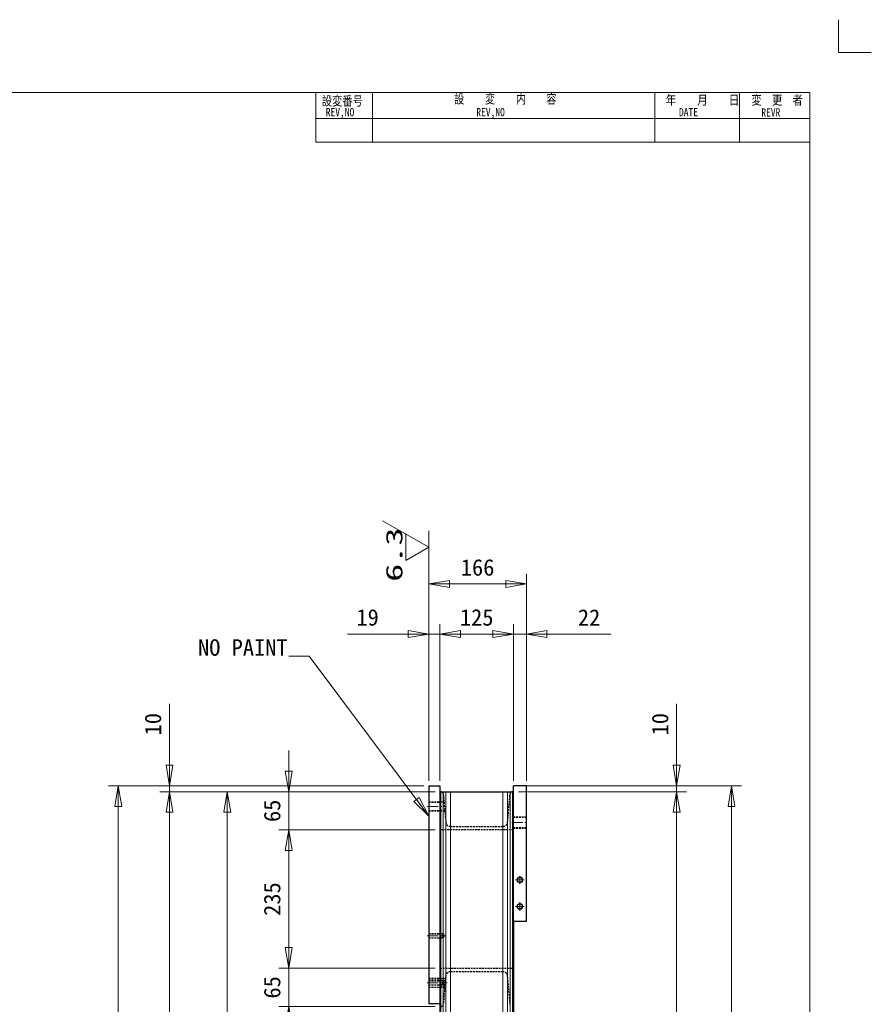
# Model space of a CAD drawing. Header units: millimetres. Extents: x -62 to 6744, y -106 to 4796.
# Tile 22 of 22: x 5296 to 6744, y 3122 to 4796. Entities that reach past the tile are written whole.
import ezdxf

# ---------------------------------------------------------------- set-up
doc = ezdxf.new("R2010")
doc.units = ezdxf.units.MM
doc.linetypes.add('CENTER2', pattern=[28.575, 19.05, -3.175, 3.175, -3.175])
doc.linetypes.add('HIDDEN2', pattern=[4.7625, 3.175, -1.5875])
doc.layers.get('0').update_dxf_attribs({"color": 157, "lineweight": 0})
doc.styles.add('Default', font='txt')
doc.styles.add('TSTYLE20', font='txt')
doc.dimstyles.new('Default', dxfattribs={"dimtxt": 3.5, "dimasz": 4.375, "dimexe": 2.1, "dimexo": 1.05, "dimgap": 1.75, "dimtad": 1, "dimdsep": 46, "dimtxsty": 'Default', "dimblk": 'CLOSED', "dimcen": 0.09, "dimclrt": 13, "dimadec": 0, "dimazin": 0, "dimtfac": 0.4, "dimtdec": 3, "dimtmove": 0, "dimatfit": 3, "dimldrblk": 'CLOSED', "dimfxl": 10.01, "dimtolj": 1, "dimarcsym": 0})

# ---------------------------------------------------------------- blocks, each defined once
blk = doc.blocks.new('_Closed')
at = {"color": 0, "linetype": 'ByBlock', "lineweight": -2}
for p, q in [((-1, 0.166667), (0, 0)), ((-1, 0.166667), (-1, -0.166667)), ((0, 0), (-1, -0.166667)), ((0, 0), (-1, 0))]:
    blk.add_line(p, q, dxfattribs=at)
blk = doc.blocks.new('*D55')
at = {"color": 0, "linetype": 'Continuous', "lineweight": -2}
for p, q in [((6002.4, 3483.8), (5632.4, 3483.8)), ((5649.2, 2683.8), (5649.2, 3448.8)), ((6002.4, 2648.8), (5632.4, 2648.8))]:
    blk.add_line(p, q, dxfattribs=at)
at = {"layer": 'Defpoints', "color": 0}
for p in [(5649.2, 3483.8), (6010.8, 3483.8), (6010.8, 2648.8)]:
    blk.add_point(p, dxfattribs=at)
at = {"color": 0, "lineweight": -2, "xscale": 35, "yscale": 35, "zscale": 35}
for p, rotation in [((5649.2, 3483.8), 89.99999689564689), ((5649.2, 2648.8), 269.9999968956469)]:
    blk.add_blockref('_Closed', p, dxfattribs=dict(at, rotation=rotation))
at = {"color": 13, "lineweight": 0, "insert": (5621.2, 3066.3), "char_height": 28, "attachment_point": 5, "rotation": 90, "style": 'Default'}
blk.add_mtext('\\A1;835', dxfattribs=at)
blk = doc.blocks.new('*D56')
at = {"color": 0, "linetype": 'Continuous', "lineweight": -2}
for p, q in [((5551, 3493.8), (5551, 3633.1)), ((5551, 3528.8), (5551, 3563.8)), ((5983.4, 3493.8), (5534.2, 3493.8)), ((6002.4, 3483.8), (5534.2, 3483.8)), ((5551, 3493.8), (5551, 3483.8)), ((5551, 3448.8), (5551, 3413.8))]:
    blk.add_line(p, q, dxfattribs=at)
at = {"layer": 'Defpoints', "color": 0}
for p in [(5551, 3483.8), (5991.8, 3493.8), (6010.8, 3483.8)]:
    blk.add_point(p, dxfattribs=at)
at = {"color": 0, "lineweight": -2, "xscale": 35, "yscale": 35, "zscale": 35}
for p, rotation in [((5551, 3493.8), 270), ((5551, 3483.8), 90)]:
    blk.add_blockref('_Closed', p, dxfattribs=dict(at, rotation=rotation))
at = {"color": 13, "lineweight": 0, "insert": (5523, 3598.5), "char_height": 28, "attachment_point": 5, "rotation": 90, "style": 'Default'}
blk.add_mtext('\\A1;10', dxfattribs=at)
blk = doc.blocks.new('*D57')
at = {"color": 0, "linetype": 'Continuous', "lineweight": -2}
for p, q in [((6002.4, 3483.8), (5534.2, 3483.8)), ((5551, 3448.8), (5551, 1588.8)), ((6002.4, 1553.8), (5534.2, 1553.8))]:
    blk.add_line(p, q, dxfattribs=at)
at = {"layer": 'Defpoints', "color": 0}
for p in [(6010.8, 3483.8), (5551, 1553.8), (6010.8, 1553.8)]:
    blk.add_point(p, dxfattribs=at)
at = {"color": 0, "lineweight": -2, "xscale": 35, "yscale": 35, "zscale": 35}
for p, rotation in [((5551, 3483.8), 89.99999865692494), ((5551, 1553.8), 269.999998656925)]:
    blk.add_blockref('_Closed', p, dxfattribs=dict(at, rotation=rotation))
at = {"color": 13, "lineweight": 0, "insert": (5523, 2518.8), "char_height": 28, "attachment_point": 5, "rotation": 90, "style": 'Default'}
blk.add_mtext('\\A1;1930', dxfattribs=at)
blk = doc.blocks.new('*D64')
at = {"color": 0, "linetype": 'Continuous', "lineweight": -2}
for p, q in [((5983.4, 3493.8), (5447.1, 3493.8)), ((5463.9, 3458.8), (5463.9, 1578.8)), ((5983.4, 1543.8), (5447.1, 1543.8))]:
    blk.add_line(p, q, dxfattribs=at)
at = {"layer": 'Defpoints', "color": 0}
for p in [(5991.8, 3493.8), (5463.9, 1543.8), (5991.8, 1543.8)]:
    blk.add_point(p, dxfattribs=at)
at = {"color": 0, "lineweight": -2, "xscale": 35, "yscale": 35, "zscale": 35}
for p, rotation in [((5463.9, 3493.8), 89.99999867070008), ((5463.9, 1543.8), 269.9999986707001)]:
    blk.add_blockref('_Closed', p, dxfattribs=dict(at, rotation=rotation))
at = {"color": 13, "lineweight": 0, "insert": (5435.9, 2518.8), "char_height": 28, "attachment_point": 5, "rotation": 90, "style": 'Default'}
blk.add_mtext('\\A1;1950', dxfattribs=at)
blk = doc.blocks.new('*D65')
at = {"color": 0, "linetype": 'Continuous', "lineweight": -2}
for p, q in [((5753.6, 3518.8), (5753.6, 3553.8)), ((6002.4, 3483.8), (5736.8, 3483.8)), ((5753.6, 3418.8), (5753.6, 3483.8)), ((6002.4, 3418.8), (5736.8, 3418.8)), ((5753.6, 3383.8), (5753.6, 3348.8))]:
    blk.add_line(p, q, dxfattribs=at)
at = {"layer": 'Defpoints', "color": 0}
for p in [(5753.6, 3483.8), (6010.8, 3483.8), (6010.8, 3418.8)]:
    blk.add_point(p, dxfattribs=at)
at = {"color": 0, "lineweight": -2, "xscale": 35, "yscale": 35, "zscale": 35}
for p, rotation in [((5753.6, 3483.8), 270.0000025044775), ((5753.6, 3418.8), 90.00000250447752)]:
    blk.add_blockref('_Closed', p, dxfattribs=dict(at, rotation=rotation))
at = {"color": 13, "lineweight": 0, "insert": (5725.6, 3451.3), "char_height": 28, "attachment_point": 5, "rotation": 90, "style": 'Default'}
blk.add_mtext('\\A1;65', dxfattribs=at)
blk = doc.blocks.new('*D66')
at = {"color": 0, "linetype": 'Continuous', "lineweight": -2}
for p, q in [((6002.4, 3418.8), (5736.8, 3418.8)), ((5753.6, 3383.8), (5753.6, 3218.8)), ((6002.4, 3183.8), (5736.8, 3183.8))]:
    blk.add_line(p, q, dxfattribs=at)
at = {"layer": 'Defpoints', "color": 0}
for p in [(6010.8, 3418.8), (5753.6, 3183.8), (6010.8, 3183.8)]:
    blk.add_point(p, dxfattribs=at)
at = {"color": 0, "lineweight": -2, "xscale": 35, "yscale": 35, "zscale": 35}
for p, rotation in [((5753.6, 3418.8), 90), ((5753.6, 3183.8), 270)]:
    blk.add_blockref('_Closed', p, dxfattribs=dict(at, rotation=rotation))
at = {"color": 13, "lineweight": 0, "insert": (5725.6, 3301.3), "char_height": 28, "attachment_point": 5, "rotation": 90, "style": 'Default'}
blk.add_mtext('\\A1;235', dxfattribs=at)
blk = doc.blocks.new('*D67')
at = {"color": 0, "linetype": 'Continuous', "lineweight": -2}
for p, q in [((5753.6, 3218.8), (5753.6, 3253.8)), ((6002.4, 3183.8), (5736.8, 3183.8)), ((5753.6, 3183.8), (5753.6, 3118.8)), ((6002.4, 3118.8), (5736.8, 3118.8)), ((5753.6, 3083.8), (5753.6, 3048.8))]:
    blk.add_line(p, q, dxfattribs=at)
at = {"layer": 'Defpoints', "color": 0}
for p in [(6010.8, 3183.8), (5753.6, 3118.8), (6010.8, 3118.8)]:
    blk.add_point(p, dxfattribs=at)
at = {"color": 0, "lineweight": -2, "xscale": 35, "yscale": 35, "zscale": 35}
for p, rotation in [((5753.6, 3183.8), 269.9999974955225), ((5753.6, 3118.8), 89.99999749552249)]:
    blk.add_blockref('_Closed', p, dxfattribs=dict(at, rotation=rotation))
at = {"color": 13, "lineweight": 0, "insert": (5725.6, 3151.3), "char_height": 28, "attachment_point": 5, "rotation": 90, "style": 'Default'}
blk.add_mtext('\\A1;65', dxfattribs=at)
blk = doc.blocks.new('*D70')
at = {"color": 0, "linetype": 'Continuous', "lineweight": -2}
for p, q in [((6166.2, 3493.8), (6523.4, 3493.8)), ((6506.6, 1523.8), (6506.6, 3458.8)), ((6166.2, 1488.8), (6523.4, 1488.8))]:
    blk.add_line(p, q, dxfattribs=at)
at = {"layer": 'Defpoints', "color": 0}
for p in [(6157.8, 3493.8), (6506.6, 3493.8), (6157.8, 1488.8)]:
    blk.add_point(p, dxfattribs=at)
at = {"color": 0, "lineweight": -2, "xscale": 35, "yscale": 35, "zscale": 35}
for p, rotation in [((6506.6, 3493.8), 89.99999978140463), ((6506.6, 1488.8), 269.9999997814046)]:
    blk.add_blockref('_Closed', p, dxfattribs=dict(at, rotation=rotation))
at = {"color": 13, "lineweight": 0, "insert": (6478.6, 2491.3), "char_height": 28, "attachment_point": 5, "rotation": 90, "style": 'Default'}
blk.add_mtext('\\A1;2005', dxfattribs=at)
blk = doc.blocks.new('*D71')
at = {"color": 0, "linetype": 'Continuous', "lineweight": -2}
for p, q in [((5991.8, 3502.2), (5991.8, 3768.6)), ((6010.8, 3502.2), (6010.8, 3768.6)), ((5991.8, 3751.8), (5853.8, 3751.8)), ((5956.8, 3751.8), (5921.8, 3751.8)), ((6010.8, 3751.8), (5991.8, 3751.8)), ((6045.8, 3751.8), (6080.8, 3751.8))]:
    blk.add_line(p, q, dxfattribs=at)
at = {"layer": 'Defpoints', "color": 0}
for p in [(5991.8, 3751.8), (5991.8, 3493.8), (6010.8, 3493.8)]:
    blk.add_point(p, dxfattribs=at)
at = {"color": 0, "lineweight": -2, "xscale": 35, "yscale": 35, "zscale": 35}
blk.add_blockref('_Closed', (5991.8, 3751.8), dxfattribs=at)
at = {"color": 0, "lineweight": -2, "xscale": 35, "yscale": 35, "zscale": 35, "rotation": 180}
blk.add_blockref('_Closed', (6010.8, 3751.8), dxfattribs=at)
at = {"color": 13, "lineweight": 0, "insert": (5887.8, 3779.8), "char_height": 28, "attachment_point": 5, "style": 'Default'}
blk.add_mtext('\\A1;19', dxfattribs=at)
blk = doc.blocks.new('*D72')
at = {"color": 0, "linetype": 'Continuous', "lineweight": -2}
for p, q in [((6010.8, 3502.2), (6010.8, 3768.6)), ((6135.8, 3502.2), (6135.8, 3768.6)), ((6045.8, 3751.8), (6100.8, 3751.8))]:
    blk.add_line(p, q, dxfattribs=at)
at = {"layer": 'Defpoints', "color": 0}
for p in [(6135.8, 3751.8), (6010.8, 3493.8), (6135.8, 3493.8)]:
    blk.add_point(p, dxfattribs=at)
at = {"color": 0, "lineweight": -2, "xscale": 35, "yscale": 35, "zscale": 35}
for p, rotation in [((6010.8, 3751.8), 179.9999999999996), ((6135.8, 3751.8), 359.9999999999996)]:
    blk.add_blockref('_Closed', p, dxfattribs=dict(at, rotation=rotation))
at = {"color": 13, "lineweight": 0, "insert": (6073.3, 3779.8), "char_height": 28, "attachment_point": 5, "style": 'Default'}
blk.add_mtext('\\A1;125', dxfattribs=at)
blk = doc.blocks.new('*D73')
at = {"color": 0, "linetype": 'Continuous', "lineweight": -2}
for p, q in [((6135.8, 3502.2), (6135.8, 3768.6)), ((6157.8, 3502.2), (6157.8, 3768.6)), ((6100.8, 3751.8), (6065.8, 3751.8)), ((6135.8, 3751.8), (6157.8, 3751.8)), ((6157.8, 3751.8), (6301.1, 3751.8)), ((6192.8, 3751.8), (6227.8, 3751.8))]:
    blk.add_line(p, q, dxfattribs=at)
at = {"layer": 'Defpoints', "color": 0}
for p in [(6157.8, 3751.8), (6135.8, 3493.8), (6157.8, 3493.8)]:
    blk.add_point(p, dxfattribs=at)
at = {"color": 0, "lineweight": -2, "xscale": 35, "yscale": 35, "zscale": 35}
blk.add_blockref('_Closed', (6135.8, 3751.8), dxfattribs=at)
at = {"color": 0, "lineweight": -2, "xscale": 35, "yscale": 35, "zscale": 35, "rotation": 180}
blk.add_blockref('_Closed', (6157.8, 3751.8), dxfattribs=at)
at = {"color": 13, "lineweight": 0, "insert": (6264.4, 3779.8), "char_height": 28, "attachment_point": 5, "style": 'Default'}
blk.add_mtext('\\A1;22', dxfattribs=at)
blk = doc.blocks.new('*D74')
at = {"color": 0, "linetype": 'Continuous', "lineweight": -2}
for p, q in [((5991.8, 3502.2), (5991.8, 3853.6)), ((6157.8, 3502.2), (6157.8, 3853.6)), ((6122.8, 3836.8), (6026.8, 3836.8))]:
    blk.add_line(p, q, dxfattribs=at)
at = {"layer": 'Defpoints', "color": 0}
for p in [(5991.8, 3836.8), (5991.8, 3493.8), (6157.8, 3493.8)]:
    blk.add_point(p, dxfattribs=at)
at = {"color": 0, "lineweight": -2, "xscale": 35, "yscale": 35, "zscale": 35}
for p, rotation in [((5991.8, 3836.8), 179.9999999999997), ((6157.8, 3836.8), 359.9999999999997)]:
    blk.add_blockref('_Closed', p, dxfattribs=dict(at, rotation=rotation))
at = {"color": 13, "lineweight": 0, "insert": (6074.8, 3864.8), "char_height": 28, "attachment_point": 5, "style": 'Default'}
blk.add_mtext('\\A1;166', dxfattribs=at)
blk = doc.blocks.new('.TD_DIMENSION_1', base_point=(5907.8, 3502.2))
at = {"color": 190, "linetype": 'Continuous', "true_color": 0x801eff}
for p, q in [((5991.8, 3899.3), (5991.8, 3927.3)), ((5991.8, 3502.2), (5991.8, 3899.3))]:
    blk.add_line(p, q, dxfattribs=at)
at = {"color": 23, "linetype": 'Continuous', "true_color": 0xc98a8a}
blk.add_lwpolyline([(5913.4, 3944.1), (5991.8, 3899.3), (5952.8, 3876.8), (5952.8, 3921.9)], dxfattribs=at)
at = {"color": 23, "linetype": 'Continuous', "true_color": 0xc98a8a, "style": 'Default', "width": 1.61}
blk.add_text('6.3', height=28, rotation=90, dxfattribs=at).set_placement((5947, 3840.6))
blk = doc.blocks.new('*D77')
at = {"color": 0, "linetype": 'Continuous', "lineweight": -2}
for p, q in [((6144.2, 3483.8), (6430.1, 3483.8)), ((6413.3, 1588.8), (6413.3, 3448.8)), ((6144.2, 1553.8), (6430.1, 1553.8))]:
    blk.add_line(p, q, dxfattribs=at)
at = {"layer": 'Defpoints', "color": 0}
for p in [(6135.8, 3483.8), (6413.3, 3483.8), (6135.8, 1553.8)]:
    blk.add_point(p, dxfattribs=at)
at = {"color": 0, "lineweight": -2, "xscale": 35, "yscale": 35, "zscale": 35}
for p, rotation in [((6413.3, 3483.8), 89.99999865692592), ((6413.3, 1553.8), 269.9999986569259)]:
    blk.add_blockref('_Closed', p, dxfattribs=dict(at, rotation=rotation))
at = {"color": 13, "lineweight": 0, "insert": (6385.3, 2518.8), "char_height": 28, "attachment_point": 5, "rotation": 90, "style": 'Default'}
blk.add_mtext('\\A1;1930', dxfattribs=at)
blk = doc.blocks.new('*D78')
at = {"color": 0, "linetype": 'Continuous', "lineweight": -2}
for p, q in [((6413.3, 3493.8), (6413.3, 3633.1)), ((6413.3, 3528.8), (6413.3, 3563.8)), ((6144.2, 3493.8), (6430.1, 3493.8)), ((6144.2, 3483.8), (6430.1, 3483.8)), ((6413.3, 3493.8), (6413.3, 3483.8)), ((6413.3, 3448.8), (6413.3, 3413.8))]:
    blk.add_line(p, q, dxfattribs=at)
at = {"layer": 'Defpoints', "color": 0}
for p in [(6135.8, 3493.8), (6135.8, 3483.8), (6413.3, 3483.8)]:
    blk.add_point(p, dxfattribs=at)
at = {"color": 0, "lineweight": -2, "xscale": 35, "yscale": 35, "zscale": 35}
for p, rotation in [((6413.3, 3493.8), 270), ((6413.3, 3483.8), 90)]:
    blk.add_blockref('_Closed', p, dxfattribs=dict(at, rotation=rotation))
at = {"color": 13, "lineweight": 0, "insert": (6385.3, 3598.5), "char_height": 28, "attachment_point": 5, "rotation": 90, "style": 'Default'}
blk.add_mtext('\\A1;10', dxfattribs=at)
blk = doc.blocks.new('FORMAT')
at = {"color": 176, "linetype": 'Continuous', "lineweight": 0, "true_color": 0x000080}
for p, q in [((6688.3, 4739.9), (6688.3, 4795.9)), ((6688.3, 4739.9), (6744.3, 4739.9)), ((5800, 4672), (5800, 4588)), ((5896, 4672), (5896, 4588)), ((6376, 4672), (6376, 4588)), ((6520, 4672), (6520, 4588)), ((6640, 4628), (5800, 4628)), ((5800, 4588), (6640, 4588))]:
    blk.add_line(p, q, dxfattribs=at)
at = {"color": 157, "linetype": 'Continuous', "lineweight": 0, "true_color": 0x44607b}
for p, q in [((6640, 4672), (200, 4672)), ((6640, 80), (6640, 4672))]:
    blk.add_line(p, q, dxfattribs=at)
at = {"color": 176, "linetype": 'Continuous', "lineweight": 0, "true_color": 0x000080, "style": 'TSTYLE20'}
for s, height, width, p in [('設 \u3000 変 \u3000 内\u3000\u3000容', 16, 0.83, (6034.8, 4653.3)), ('年\u3000\u3000月\u3000\u3000日', 16, 0.86, (6394.6, 4651.4)), ('変\u3000更\u3000者', 16, 0.84, (6540.4, 4651.3)), ('設変番号', 16, 0.84, (5809.9, 4649.9)), ('REV,NO', 14, 0.85, (5816.6, 4631.8)), ('REV,NO', 14, 0.85, (6072.6, 4631.8)), ('DATE', 14, 0.85, (6417.3, 4631.8)), ('REVR', 14, 0.85, (6557.2, 4631.3))]:
    blk.add_text(s, height=height, dxfattribs=dict(at, width=width)).set_placement(p)
blk = doc.blocks.new('b', base_point=(5790.079, 2108.394))
at = {"color": 157, "linetype": 'Continuous', "lineweight": 30, "true_color": 0x44607b}
for p, q in [((5991.783, 3493.816), (6010.783, 3493.816)), ((5991.783, 3493.816), (5991.783, 3123.816)), ((6010.783, 3493.816), (6010.783, 3123.816)), ((6010.783, 3483.816), (6012.537, 3483.816)), ((6012.537, 3483.816), (6016.521, 3483.816)), ((6016.521, 3483.816), (6020.725, 3483.816)), ((6020.725, 3483.816), (6028.694, 3483.816)), ((6028.694, 3483.816), (6117.871, 3483.816)), ((6117.871, 3483.816), (6125.841, 3483.816)), ((6125.841, 3483.816), (6130.044, 3483.816)), ((6130.044, 3483.816), (6134.029, 3483.816)), ((6134.029, 3483.816), (6135.783, 3483.816)), ((6157.783, 3493.816), (6135.783, 3493.816)), ((6135.783, 3263.816), (6135.783, 3493.816)), ((6157.783, 3263.816), (6157.783, 3493.816)), ((6135.783, 3263.816), (6157.783, 3263.816)), ((6135.783, 3263.816), (6135.783, 2713.816)), ((5991.783, 3123.816), (6010.783, 3123.816)), ((6010.783, 3123.816), (6010.783, 2713.816))]:
    blk.add_line(p, q, dxfattribs=at)
at = {"color": 52, "linetype": 'Continuous', "lineweight": 0, "true_color": 0xdcdc00}
for p, q in [((6012.537, 3483.816), (6012.537, 2648.816)), ((6016.521, 3483.816), (6016.521, 3241.91)), ((6020.725, 3483.816), (6020.725, 2648.816)), ((6028.694, 3483.816), (6028.694, 2648.816)), ((6117.871, 3483.816), (6117.871, 2648.816)), ((6125.841, 3483.816), (6125.841, 2648.816)), ((6130.044, 3483.816), (6130.044, 2648.816)), ((6134.029, 3483.816), (6134.029, 2648.816)), ((6016.521, 3235.722), (6016.521, 3161.91)), ((6016.521, 3155.722), (6016.521, 2648.816))]:
    blk.add_line(p, q, dxfattribs=at)
at = {"color": 52, "linetype": 'HIDDEN2', "lineweight": 0, "true_color": 0xdcdc00}
for p, q in [((5991.783, 3466.816), (6010.783, 3466.816)), ((6010.783, 3466.816), (6017.689, 3466.816)), ((5991.783, 3450.816), (6010.783, 3450.816)), ((6010.783, 3450.816), (6019.089, 3450.816)), ((6157.783, 3441.316), (6135.783, 3441.316)), ((6157.783, 3421.316), (6135.783, 3421.316)), ((5991.783, 3242.816), (6010.783, 3242.816)), ((5991.783, 3234.816), (6010.783, 3234.816)), ((6010.783, 3242.816), (6016.639, 3242.816)), ((6010.783, 3234.816), (6016.639, 3234.816)), ((6016.521, 3241.91), (6016.521, 3235.722)), ((5991.783, 3166.816), (6010.783, 3166.816)), ((5991.783, 3162.816), (6010.783, 3162.816)), ((6010.783, 3166.816), (6020.401, 3166.816)), ((6010.783, 3162.816), (6016.639, 3162.816)), ((6016.639, 3162.816), (6020.051, 3162.816)), ((5991.783, 3154.816), (6010.783, 3154.816)), ((5991.783, 3150.816), (6010.783, 3150.816)), ((6010.783, 3154.816), (6016.639, 3154.816)), ((6010.783, 3150.816), (6019.002, 3150.816)), ((6016.521, 3161.91), (6016.521, 3155.722)), ((6016.639, 3154.816), (6019.352, 3154.816))]:
    blk.add_line(p, q, dxfattribs=at)
at = {"color": 72, "linetype": 'HIDDEN2', "lineweight": 30, "true_color": 0x60bf00}
for p, q in [((5991.783, 3465.816), (6010.783, 3465.816)), ((6017.777, 3465.816), (6010.783, 3465.816)), ((6016.521, 3480.165), (6020.725, 3432.119)), ((6125.841, 3432.119), (6130.044, 3480.165)), ((5991.783, 3451.816), (6010.783, 3451.816)), ((6019.002, 3451.816), (6010.783, 3451.816)), ((6157.783, 3440.066), (6135.783, 3440.066)), ((6135.783, 3418.816), (6010.783, 3418.816)), ((6028.694, 3424.816), (6117.871, 3424.816)), ((6157.783, 3422.566), (6135.783, 3422.566)), ((5991.783, 3242.191), (6010.783, 3242.191)), ((5991.783, 3235.441), (6010.783, 3235.441)), ((6016.639, 3242.191), (6010.783, 3242.191)), ((6016.639, 3235.441), (6010.783, 3235.441)), ((6010.783, 3183.816), (6135.783, 3183.816)), ((5991.783, 3165.816), (6010.783, 3165.816)), ((6020.314, 3165.816), (6010.783, 3165.816)), ((6020.725, 3170.513), (6016.521, 3122.467)), ((6117.871, 3177.816), (6028.694, 3177.816)), ((6130.044, 3122.467), (6125.841, 3170.513)), ((5991.783, 3162.191), (6010.783, 3162.191)), ((5991.783, 3155.441), (6010.783, 3155.441)), ((5991.783, 3151.816), (6010.783, 3151.816)), ((6016.639, 3162.191), (6010.783, 3162.191)), ((6016.639, 3155.441), (6010.783, 3155.441)), ((6019.089, 3151.816), (6010.783, 3151.816)), ((6019.997, 3162.191), (6016.639, 3162.191)), ((6019.406, 3155.441), (6016.639, 3155.441))]:
    blk.add_line(p, q, dxfattribs=at)
at = {"color": 190, "linetype": 'CENTER2', "lineweight": 0, "true_color": 0x801eff}
for p, q in [((5988.783, 3458.816), (6022.002, 3458.816)), ((6132.783, 3431.316), (6160.783, 3431.316)), ((6139.533, 3333.816), (6154.033, 3333.816)), ((6146.783, 3326.566), (6146.783, 3341.066)), ((6139.533, 3288.816), (6154.033, 3288.816)), ((6146.783, 3281.566), (6146.783, 3296.066)), ((5988.783, 3238.816), (6019.639, 3238.816)), ((5988.783, 3158.816), (6023.314, 3158.816))]:
    blk.add_line(p, q, dxfattribs=at)
at = {"color": 52, "linetype": 'Continuous', "lineweight": 0, "true_color": 0xdcdc00}
for centre in [(6146.783, 3333.816), (6146.783, 3288.816)]:
    blk.add_circle(centre, 5, dxfattribs=at)
at = {"color": 157, "linetype": 'Continuous', "lineweight": 30, "true_color": 0x44607b}
for centre in [(6146.783, 3333.816), (6146.783, 3288.816)]:
    blk.add_circle(centre, 4.25, dxfattribs=at)
at = {"color": 72, "linetype": 'HIDDEN2', "lineweight": 30, "true_color": 0x60bf00}
for centre, radius, start, end in [((6012.537, 3479.816), 4, 5, 90), ((6134.029, 3479.816), 4, 90, 175), ((6028.694, 3432.816), 8, 185, 270), ((6117.871, 3432.816), 8, 270, 355), ((6028.694, 3169.816), 8, 90, 175), ((6117.871, 3169.816), 8, 5, 90), ((6012.537, 3122.816), 4, 270, 355)]:
    blk.add_arc(centre, radius, start, end, dxfattribs=at)
at = {"color": 157, "linetype": 'Continuous', "lineweight": 30, "true_color": 0x44607b, "extrusion": (0, 0, -1)}
for centre in [(6016.639, 3238.816), (6016.639, 3158.816)]:
    blk.add_ellipse(centre, major_axis=(0, 3.375), ratio=0.08748871, start_param=5.87211359, end_param=9.83584968, dxfattribs=at)
at = {"color": 157, "linetype": 'Continuous', "lineweight": 30, "true_color": 0x44607b}
for points, knots in [([(6015.755, 3238.816), (6015.755, 3238.96), (6015.77, 3239.264), (6015.863, 3239.911), (6016.088, 3240.676), (6016.335, 3241.321), (6016.469, 3241.703), (6016.51, 3241.853), (6016.521, 3241.91)], [0, 0, 0, 0, 0.43134447, 0.91242694, 1.99329077, 3.0076357, 3.57307165, 3.99931271, 3.99931271, 3.99931271, 3.99931271]), ([(6016.521, 3235.722), (6016.51, 3235.779), (6016.469, 3235.929), (6016.335, 3236.311), (6016.088, 3236.956), (6015.863, 3237.721), (6015.77, 3238.368), (6015.755, 3238.672), (6015.755, 3238.816)], [0, 0, 0, 0, 0.42624106, 0.99167701, 2.00602194, 3.08688577, 3.56796824, 3.99931271, 3.99931271, 3.99931271, 3.99931271]), ([(6015.755, 3158.816), (6015.755, 3158.96), (6015.77, 3159.264), (6015.863, 3159.911), (6016.088, 3160.676), (6016.335, 3161.321), (6016.469, 3161.703), (6016.51, 3161.853), (6016.521, 3161.91)], [0, 0, 0, 0, 0.43134447, 0.91242694, 1.99329077, 3.0076357, 3.57307165, 3.99931271, 3.99931271, 3.99931271, 3.99931271]), ([(6016.521, 3155.722), (6016.51, 3155.779), (6016.469, 3155.929), (6016.335, 3156.311), (6016.088, 3156.956), (6015.863, 3157.721), (6015.77, 3158.368), (6015.755, 3158.672), (6015.755, 3158.816)], [0, 0, 0, 0, 0.42624106, 0.99167701, 2.00602194, 3.08688577, 3.56796824, 3.99931271, 3.99931271, 3.99931271, 3.99931271])]:
    blk.add_open_spline(points, degree=3, knots=knots, dxfattribs=at)
at = {"color": 190, "linetype": 'Continuous', "lineweight": 0, "true_color": 0x801eff}
blk.add_blockref('.TD_DIMENSION_1', (5907.783, 3502.216), dxfattribs=at)
at = {"color": 23, "linetype": 'Continuous', "true_color": 0xc98a8a, "insert": (5751.841, 3714.387), "char_height": 28, "attachment_point": 9, "line_spacing_factor": 0.899982, "style": 'Default'}
blk.add_mtext('NO PAINT', dxfattribs=at)
at = {"color": 190, "linetype": 'Continuous', "lineweight": 0, "true_color": 0x801eff}
for base, p1, p2, angle, override, picture, middle, dimtype in [((5991.783, 3836.77), (6157.783, 3493.816), (5991.783, 3493.816), 180, {"dimtxt": 28, "dimasz": 35, "dimexe": 16.8, "dimexo": 8.4, "dimgap": 14, "dimjust": 0, "dimpost": '', "dimse1": 0, "dimse2": 0, "dimtfac": 0.7, "dimtmove": 0}, '*D74', (6074.783, 3836.77), 161), ((5991.783, 3751.802), (6010.783, 3493.816), (5991.783, 3493.816), 180, {"dimtxt": 28, "dimasz": 35, "dimexe": 16.8, "dimexo": 8.4, "dimgap": 14, "dimjust": 0, "dimpost": '', "dimse1": 0, "dimse2": 0, "dimtfac": 0.7, "dimtmove": 0}, '*D71', (5887.783, 3751.802), 161), ((6135.783, 3751.802), (6010.783, 3493.816), (6135.783, 3493.816), 360, {"dimtxt": 28, "dimasz": 35, "dimexe": 16.8, "dimexo": 8.4, "dimgap": 14, "dimpost": '', "dimtfac": 0.7, "dimtmove": 0}, '*D72', (6073.283, 3751.802), 161), ((6157.783, 3751.802), (6135.783, 3493.816), (6157.783, 3493.816), 0, {"dimtxt": 28, "dimasz": 35, "dimexe": 16.8, "dimexo": 8.4, "dimgap": 14, "dimpost": '', "dimtfac": 0.7, "dimtmove": 0}, '*D73', (6264.449, 3751.802), 161), ((5551.008, 3483.816), (5991.783, 3493.816), (6010.783, 3483.816), 90, {"dimtxt": 28, "dimasz": 35, "dimexe": 16.8, "dimexo": 8.4, "dimgap": 14, "dimjust": 0, "dimpost": '', "dimse1": 0, "dimse2": 0, "dimtfac": 0.7, "dimtmove": 0}, '*D56', (5551.008, 3598.483), 160), ((6413.256, 3483.816), (6135.783, 3493.816), (6135.783, 3483.816), 270, {"dimtxt": 28, "dimasz": 35, "dimexe": 16.8, "dimexo": 8.4, "dimgap": 14, "dimjust": 0, "dimpost": '', "dimse1": 0, "dimse2": 0, "dimtfac": 0.7, "dimtmove": 0}, '*D78', (6413.256, 3598.483), 161), ((5753.645, 3483.816), (6010.783, 3418.816), (6010.783, 3483.816), 90.000003, {"dimtxt": 28, "dimasz": 35, "dimexe": 16.8, "dimexo": 8.4, "dimgap": 14, "dimpost": '', "dimtfac": 0.7, "dimtmove": 0}, '*D65', (5753.645, 3451.316), 161), ((5463.863, 1543.816), (5991.783, 3493.816), (5991.783, 1543.816), 269.999999, {"dimtxt": 28, "dimasz": 35, "dimexe": 16.8, "dimexo": 8.4, "dimgap": 14, "dimjust": 0, "dimpost": '', "dimse1": 0, "dimse2": 0, "dimtfac": 0.7, "dimtmove": 0}, '*D64', (5463.863, 2518.816), 161), ((5551.008, 1553.816), (6010.783, 3483.816), (6010.783, 1553.816), 269.999999, {"dimtxt": 28, "dimasz": 35, "dimexe": 16.8, "dimexo": 8.4, "dimgap": 14, "dimjust": 0, "dimpost": '', "dimse1": 0, "dimse2": 0, "dimtfac": 0.7, "dimtmove": 0}, '*D57', (5551.008, 2518.816), 161), ((5649.157, 3483.816), (6010.783, 2648.816), (6010.783, 3483.816), 89.999997, {"dimtxt": 28, "dimasz": 35, "dimexe": 16.8, "dimexo": 8.4, "dimgap": 14, "dimpost": '', "dimtfac": 0.7, "dimtmove": 0}, '*D55', (5649.157, 3066.316), 161), ((6413.256, 3483.816), (6135.783, 1553.816), (6135.783, 3483.816), 89.999999, {"dimtxt": 28, "dimasz": 35, "dimexe": 16.8, "dimexo": 8.4, "dimgap": 14, "dimpost": '', "dimtfac": 0.7, "dimtmove": 0}, '*D77', (6413.256, 2518.816), 161), ((6506.625, 3493.816), (6157.783, 1488.816), (6157.783, 3493.816), 90, {"dimtxt": 28, "dimasz": 35, "dimexe": 16.8, "dimexo": 8.4, "dimgap": 14, "dimpost": '', "dimtfac": 0.7, "dimtmove": 0}, '*D70', (6506.625, 2491.316), 161), ((5753.645, 3183.816), (6010.783, 3418.816), (6010.783, 3183.816), 270, {"dimtxt": 28, "dimasz": 35, "dimexe": 16.8, "dimexo": 8.4, "dimgap": 14, "dimjust": 0, "dimpost": '', "dimse1": 0, "dimse2": 0, "dimtfac": 0.7, "dimtmove": 0}, '*D66', (5753.645, 3301.316), 161), ((5753.645, 3118.816), (6010.783, 3183.816), (6010.783, 3118.816), 269.999997, {"dimtxt": 28, "dimasz": 35, "dimexe": 16.8, "dimexo": 8.4, "dimgap": 14, "dimjust": 0, "dimpost": '', "dimse1": 0, "dimse2": 0, "dimtfac": 0.7, "dimtmove": 0}, '*D67', (5753.645, 3151.316), 161)]:
    dim = blk.add_linear_dim(base=base, p1=p1, p2=p2, angle=angle, dimstyle='Default', override=override, dxfattribs=at)
    dim.commit()
    dim.dimension.update_dxf_attribs({"geometry": picture, "text_midpoint": middle, "dimtype": dimtype})
at = {"color": 190, "linetype": 'Continuous', "lineweight": 0, "true_color": 0x801eff, "annotation_type": 0, "has_hookline": 1, "hookline_direction": 1, "text_width": 193.333}
blk.add_leader([(5991.783, 3442.453), (5788.591, 3714.387), (5753.591, 3714.387)], dimstyle='Default', override={"dimasz": 35, "dimtad": 0, "dimtxsty": 'Default', "dimldrblk": 'Closed'}, dxfattribs=at)

msp = doc.modelspace()

# ---------------------------------------------------------------- block references
at = {"color": 176, "linetype": 'Continuous', "lineweight": 0, "true_color": 0x000080}
for name, p in [('FORMAT', (0, 0)), ('b', (5790.1, 2108.4))]:
    msp.add_blockref(name, p, dxfattribs=at)

doc.saveas('drawing.dxf')
